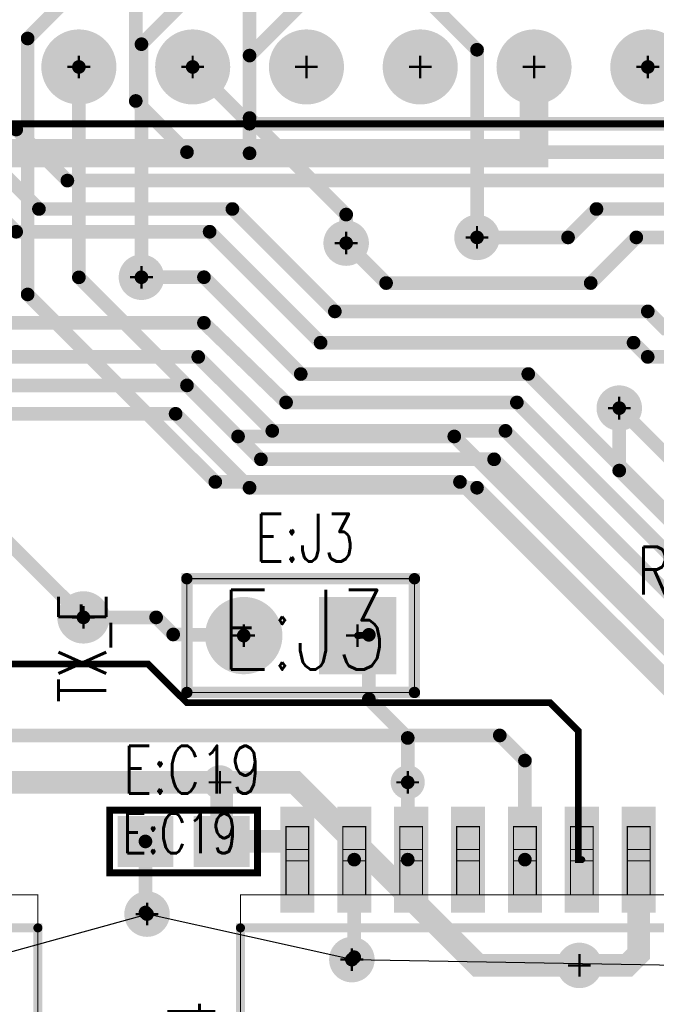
# Model space of a CAD drawing. Extents: x -7.2 to 18.3, y -5.6 to 10.9.
# Tile 38 of 112: x 3.073 to 3.633, y 1.076 to 1.941. Entities that reach past the tile are written whole.
import ezdxf
from ezdxf.enums import TextEntityAlignment as Align

# ---------------------------------------------------------------- set-up
doc = ezdxf.new("R2010")
doc.units = 0
for name, pattern in [('SIG_122', [2, 1, 1]), ('SIG_159', [2, 1, 1]), ('SIG_16', [2, 1, 1]), ('SIG_17', [2, 1, 1]), ('SIG_170', [2, 1, 1]), ('SIG_171', [2, 1, 1]), ('SIG_186', [2, 1, 1]), ('SIG_187', [2, 1, 1]), ('SIG_190', [2, 1, 1]), ('SIG_192', [2, 1, 1]), ('SIG_194', [2, 1, 1]), ('SIG_195', [2, 1, 1]), ('SIG_205', [2, 1, 1]), ('SIG_207', [2, 1, 1]), ('SIG_208', [2, 1, 1]), ('SIG_224', [2, 1, 1]), ('SIG_232', [2, 1, 1]), ('SIG_237', [2, 1, 1]), ('SIG_238', [2, 1, 1]), ('SIG_268', [2, 1, 1]), ('SIG_270', [2, 1, 1]), ('SIG_38', [2, 1, 1]), ('SIG_55', [2, 1, 1])]:
    doc.linetypes.add(name, pattern=pattern)
for name, color, linetype in [('ATTRIBUTE_123', 255, 'CONTINUOUS'), ('DRIL_NPLTE_THRU_01', 16, 'CONTINUOUS'), ('DRIL_NPLTE_THRU_03', 146, 'CONTINUOUS'), ('DRIL_NPLTE_THRU_04', 176, 'CONTINUOUS'), ('DRIL_PLTE_THRU_01', 16, 'CONTINUOUS'), ('DRIL_PLTE_THRU_03', 146, 'CONTINUOUS'), ('DRIL_PLTE_THRU_04', 176, 'CONTINUOUS'), ('DRIL_SYMBOL', 254, 'CONTINUOUS'), ('LINK_00', 2, 'CONTINUOUS'), ('PADS_BOT', 5, 'CONTINUOUS'), ('PADS_INNER', 1, 'CONTINUOUS'), ('PADS_TOP', 1, 'CONTINUOUS'), ('PADS_XR_131', 3, 'CONTINUOUS'), ('PADS_XR_132', 6, 'CONTINUOUS'), ('PADS_XR_133', 254, 'CONTINUOUS'), ('PART_NAME_123', 255, 'CONTINUOUS'), ('PART_NAME_129', 2, 'CONTINUOUS'), ('PART_TOP_2DLINE_123', 255, 'CONTINUOUS'), ('PART_TOP_2DLINE_129', 2, 'CONTINUOUS'), ('TRACE_01', 1, 'CONTINUOUS'), ('TRACE_03', 130, 'CONTINUOUS'), ('TRACE_04', 5, 'CONTINUOUS'), ('VIAPTS', 56, 'CONTINUOUS')]:
    doc.layers.add(name, color=color, linetype=linetype)
doc.styles.add('W0$001', font='simplex', dxfattribs={"width": 0.75})
doc.styles.add('W0$006', font='simplex', dxfattribs={"width": 0.75})

# ---------------------------------------------------------------- blocks, each defined once
blk = doc.blocks.new('PART_BODY_TOP_362')
at = {"layer": 'PART_TOP_2DLINE_123', "const_width": 0.006}
blk.add_lwpolyline([(-0.5, 0.2), (3.295, 0.2), (3.295, -0.125), (-0.5, -0.125)], close=True, dxfattribs=at)
at = {"layer": 'PART_TOP_2DLINE_129', "const_width": 0.001}
blk.add_lwpolyline([(-1.095, 0.2), (3.935, 0.2), (3.935, -0.125), (-1.095, -0.125)], close=True, dxfattribs=at)
blk = doc.blocks.new('DRIL_SYMBOL_0$03')
at = {"layer": 'DRIL_SYMBOL', "const_width": 0.002}
for points in [[(0, -0.01), (0, 0.01)], [(-0.01, 0), (0.01, 0)]]:
    blk.add_lwpolyline(points, dxfattribs=at)
blk = doc.blocks.new('DRIL_HOLE_0$03')
at = {"const_width": 0.015}
blk.add_lwpolyline([(-0.0075, 0, 1), (0.0075, 0, 1)], format="xyb", close=True, dxfattribs=at)
blk.add_blockref('DRIL_SYMBOL_0$03', (0, 0))
blk = doc.blocks.new('PAD_66')
at = {"const_width": 0.025}
blk.add_lwpolyline([(0, -0.0125, 1), (0, 0.0125, 1)], format="xyb", close=True, dxfattribs=at)
blk = doc.blocks.new('PAD_69')
at = {"const_width": 0.033}
blk.add_lwpolyline([(0, -0.0165, 1), (0, 0.0165, 1)], format="xyb", close=True, dxfattribs=at)
blk = doc.blocks.new('STK_TOP_42')
at = {"layer": 'DRIL_PLTE_THRU_01'}
blk.add_blockref('DRIL_HOLE_0$03', (0, 0), dxfattribs=at)
at = {"layer": 'DRIL_PLTE_THRU_03'}
blk.add_blockref('DRIL_HOLE_0$03', (0, 0), dxfattribs=at)
at = {"layer": 'DRIL_PLTE_THRU_04'}
blk.add_blockref('DRIL_HOLE_0$03', (0, 0), dxfattribs=at)
at = {"layer": 'PADS_BOT'}
blk.add_blockref('PAD_66', (0, 0), dxfattribs=at)
at = {"layer": 'PADS_INNER'}
blk.add_blockref('PAD_66', (0, 0), dxfattribs=at)
at = {"layer": 'PADS_TOP'}
blk.add_blockref('PAD_66', (0, 0), dxfattribs=at)
at = {"layer": 'PADS_XR_131'}
blk.add_blockref('PAD_69', (0, 0), dxfattribs=at)
at = {"layer": 'PADS_XR_132'}
blk.add_blockref('PAD_69', (0, 0), dxfattribs=at)
blk = doc.blocks.new('SYM_TOP_35')
for name, p in [('PART_BODY_TOP_362', (0, 0)), ('STK_TOP_42', (1.6, 0.15)), ('STK_TOP_42', (1.7, 0.15)), ('STK_TOP_42', (1.8, 0.15)), ('STK_TOP_42', (1.9, 0.15)), ('STK_TOP_42', (2, 0.15)), ('STK_TOP_42', (2.1, 0.15))]:
    blk.add_blockref(name, p)
blk = doc.blocks.new('PART_TOP_63')
blk.add_blockref('SYM_TOP_35', (0, 0))
blk = doc.blocks.new('SMOOTH_0$006')
at = {"const_width": 0.003}
blk.add_lwpolyline([(-0.0015, 0, 1), (0.0015, 0, 1)], format="xyb", close=True, dxfattribs=at)
blk = doc.blocks.new('SMOOTH_0$001')
at = {"const_width": 0.0005}
blk.add_lwpolyline([(-0.00025, 0, 1), (0.00025, 0, 1)], format="xyb", close=True, dxfattribs=at)
blk = doc.blocks.new('PART_BODY_TOP_363')
at = {"layer": 'PART_TOP_2DLINE_123', "const_width": 0.006}
blk.add_lwpolyline([(-0.065, -0.02756), (0.065, -0.02756), (0.065, 0.02756), (-0.065, 0.02756)], close=True, dxfattribs=at)
at = {"layer": 'PART_TOP_2DLINE_129', "const_width": 0.001}
blk.add_lwpolyline([(-0.065, -0.03), (0.065, -0.03), (0.065, 0.02756), (-0.065, 0.02756)], close=True, dxfattribs=at)
at = {"layer": 'PART_TOP_2DLINE_123'}
for p in [(-0.065, 0.02756), (0.065, 0.02756), (-0.065, -0.02756), (0.065, -0.02756)]:
    blk.add_blockref('SMOOTH_0$006', p, dxfattribs=at)
at = {"layer": 'PART_TOP_2DLINE_129'}
for p in [(-0.065, 0.02756), (0.065, 0.02756), (-0.065, -0.03), (0.065, -0.03)]:
    blk.add_blockref('SMOOTH_0$001', p, dxfattribs=at)
blk = doc.blocks.new('DRIL_HOLE_0')
blk.add_lwpolyline([(0, 0, 1), (0, 0, 1)], format="xyb", close=True)
blk = doc.blocks.new('PAD_1')
blk.add_lwpolyline([(0, 0, 1), (0, 0, 1)], format="xyb", close=True)
blk = doc.blocks.new('PAD_46')
at = {"const_width": 0.045}
blk.add_lwpolyline([(-0.0245, 0), (0.0245, 0)], dxfattribs=at)
blk = doc.blocks.new('PAD_47')
at = {"const_width": 0.039}
blk.add_lwpolyline([(-0.0215, 0), (0.0215, 0)], dxfattribs=at)
blk = doc.blocks.new('STK_TOP_14')
at = {"layer": 'DRIL_PLTE_THRU_01'}
blk.add_blockref('DRIL_HOLE_0', (0, 0), dxfattribs=at)
at = {"layer": 'DRIL_PLTE_THRU_03'}
blk.add_blockref('DRIL_HOLE_0', (0, 0), dxfattribs=at)
at = {"layer": 'DRIL_PLTE_THRU_04'}
blk.add_blockref('DRIL_HOLE_0', (0, 0), dxfattribs=at)
at = {"layer": 'PADS_BOT'}
blk.add_blockref('PAD_1', (0, 0), dxfattribs=at)
at = {"layer": 'PADS_INNER'}
blk.add_blockref('PAD_1', (0, 0), dxfattribs=at)
at = {"layer": 'PADS_TOP'}
blk.add_blockref('PAD_47', (0, 0), dxfattribs=at)
at = {"layer": 'PADS_XR_131'}
blk.add_blockref('PAD_46', (0, 0), dxfattribs=at)
at = {"layer": 'PADS_XR_133'}
blk.add_blockref('PAD_47', (0, 0), dxfattribs=at)
blk = doc.blocks.new('SYM_TOP_36')
for name, p in [('PART_BODY_TOP_363', (0, 0)), ('STK_TOP_14', (-0.0335, 0)), ('STK_TOP_14', (0.0335, 0))]:
    blk.add_blockref(name, p)
blk = doc.blocks.new('PART_TOP_76')
blk.add_blockref('SYM_TOP_36', (0, 0))
at = {"layer": 'PART_NAME_123', "style": 'W0$006', "width": 0.75}
blk.add_text('R29', height=0.042, dxfattribs=at).set_placement((-0.1741, -0.019))
at = {"layer": 'PART_NAME_129', "style": 'W0$001', "width": 0.75}
blk.add_text('R29', height=0.035, dxfattribs=at).set_placement((-0.04, -0.02))
blk = doc.blocks.new('DRIL_SYMBOL_0$02')
at = {"layer": 'DRIL_SYMBOL', "const_width": 0.002}
for points in [[(0, -0.01), (0, 0.01)], [(-0.01, 0), (0.01, 0)]]:
    blk.add_lwpolyline(points, dxfattribs=at)
blk = doc.blocks.new('DRIL_HOLE_0$02')
at = {"const_width": 0.01}
blk.add_lwpolyline([(-0.005, 0, 1), (0.005, 0, 1)], format="xyb", close=True, dxfattribs=at)
blk.add_blockref('DRIL_SYMBOL_0$02', (0, 0))
blk = doc.blocks.new('PAD_138')
at = {"const_width": 0.02}
blk.add_lwpolyline([(0, -0.01, 1), (0, 0.01, 1)], format="xyb", close=True, dxfattribs=at)
blk = doc.blocks.new('PAD_139')
at = {"const_width": 0.023}
blk.add_lwpolyline([(0, -0.0115, 1), (0, 0.0115, 1)], format="xyb", close=True, dxfattribs=at)
blk = doc.blocks.new('STK_TOP_80')
at = {"layer": 'DRIL_PLTE_THRU_01'}
blk.add_blockref('DRIL_HOLE_0$02', (0, 0), dxfattribs=at)
at = {"layer": 'DRIL_PLTE_THRU_03'}
blk.add_blockref('DRIL_HOLE_0$02', (0, 0), dxfattribs=at)
at = {"layer": 'DRIL_PLTE_THRU_04'}
blk.add_blockref('DRIL_HOLE_0$02', (0, 0), dxfattribs=at)
at = {"layer": 'PADS_BOT'}
blk.add_blockref('PAD_138', (0, 0), dxfattribs=at)
at = {"layer": 'PADS_INNER'}
blk.add_blockref('PAD_138', (0, 0), dxfattribs=at)
at = {"layer": 'PADS_TOP'}
blk.add_blockref('PAD_138', (0, 0), dxfattribs=at)
at = {"layer": 'PADS_XR_131'}
blk.add_blockref('PAD_139', (0, 0), dxfattribs=at)
at = {"layer": 'PADS_XR_132'}
blk.add_blockref('PAD_139', (0, 0), dxfattribs=at)
blk = doc.blocks.new('SYM_TOP_66')
blk.add_blockref('STK_TOP_80', (0, 0))
blk = doc.blocks.new('PART_TOP_468')
blk.add_blockref('SYM_TOP_66', (0, 0))
at = {"layer": 'PART_NAME_123', "style": 'W0$006', "width": 0.75}
blk.add_text('TX_E', height=0.042, dxfattribs=at).set_placement((-0.075, -0.02))
blk = doc.blocks.new('SMOOTH_0$01')
at = {"const_width": 0.005}
blk.add_lwpolyline([(-0.0025, 0, 1), (0.0025, 0, 1)], format="xyb", close=True, dxfattribs=at)
blk = doc.blocks.new('PART_BODY_TOP_340')
at = {"layer": 'PART_TOP_2DLINE_123', "const_width": 0.01}
blk.add_lwpolyline([(-0.05, -0.05), (-0.05, 0.05), (0.15, 0.05), (0.15, -0.05), (-0.05, -0.05)], dxfattribs=at)
at = {"layer": 'PART_TOP_2DLINE_129', "const_width": 0.001}
blk.add_lwpolyline([(-0.05, -0.05), (-0.05, 0.05), (0.15, 0.05), (0.15, -0.05), (-0.05, -0.05)], dxfattribs=at)
at = {"layer": 'PART_TOP_2DLINE_123'}
for p in [(-0.05, 0.05), (0.15, 0.05), (-0.05, -0.05), (-0.05, -0.05), (0.15, -0.05)]:
    blk.add_blockref('SMOOTH_0$01', p, dxfattribs=at)
at = {"layer": 'PART_TOP_2DLINE_129'}
for p in [(-0.05, 0.05), (0.15, 0.05), (-0.05, -0.05), (-0.05, -0.05), (0.15, -0.05)]:
    blk.add_blockref('SMOOTH_0$001', p, dxfattribs=at)
blk = doc.blocks.new('DRIL_SYMBOL_0$042')
at = {"layer": 'DRIL_SYMBOL', "const_width": 0.002}
for points in [[(0, -0.01), (0, 0.01)], [(-0.01, 0), (0.01, 0)]]:
    blk.add_lwpolyline(points, dxfattribs=at)
blk = doc.blocks.new('DRIL_HOLE_0$042')
at = {"const_width": 0.021}
blk.add_lwpolyline([(-0.0105, 0, 1), (0.0105, 0, 1)], format="xyb", close=True, dxfattribs=at)
blk.add_blockref('DRIL_SYMBOL_0$042', (0, 0))
blk = doc.blocks.new('PAD_39')
at = {"const_width": 0.031}
blk.add_lwpolyline([(0, -0.0155, 1), (0, 0.0155, 1)], format="xyb", close=True, dxfattribs=at)
blk = doc.blocks.new('PAD_40')
at = {"const_width": 0.062}
blk.add_lwpolyline([(-0.031, 0), (0.031, 0)], dxfattribs=at)
blk = doc.blocks.new('PAD_41')
at = {"const_width": 0.068}
blk.add_lwpolyline([(-0.034, 0), (0.034, 0)], dxfattribs=at)
blk = doc.blocks.new('STK_TOP_15')
at = {"layer": 'DRIL_PLTE_THRU_01'}
blk.add_blockref('DRIL_HOLE_0$042', (0, 0), dxfattribs=at)
at = {"layer": 'DRIL_PLTE_THRU_03'}
blk.add_blockref('DRIL_HOLE_0$042', (0, 0), dxfattribs=at)
at = {"layer": 'DRIL_PLTE_THRU_04'}
blk.add_blockref('DRIL_HOLE_0$042', (0, 0), dxfattribs=at)
at = {"layer": 'PADS_BOT'}
blk.add_blockref('PAD_40', (0, 0), dxfattribs=at)
at = {"layer": 'PADS_INNER'}
blk.add_blockref('PAD_39', (0, 0), dxfattribs=at)
at = {"layer": 'PADS_TOP'}
blk.add_blockref('PAD_40', (0, 0), dxfattribs=at)
at = {"layer": 'PADS_XR_131'}
blk.add_blockref('PAD_41', (0, 0), dxfattribs=at)
at = {"layer": 'PADS_XR_132'}
blk.add_blockref('PAD_41', (0, 0), dxfattribs=at)
blk = doc.blocks.new('PAD_43')
at = {"const_width": 0.034}
blk.add_lwpolyline([(0, -0.017, 1), (0, 0.017, 1)], format="xyb", close=True, dxfattribs=at)
blk = doc.blocks.new('STK_TOP_16')
at = {"layer": 'DRIL_PLTE_THRU_01'}
blk.add_blockref('DRIL_HOLE_0$042', (0, 0), dxfattribs=at)
at = {"layer": 'DRIL_PLTE_THRU_03'}
blk.add_blockref('DRIL_HOLE_0$042', (0, 0), dxfattribs=at)
at = {"layer": 'DRIL_PLTE_THRU_04'}
blk.add_blockref('DRIL_HOLE_0$042', (0, 0), dxfattribs=at)
at = {"layer": 'PADS_BOT'}
blk.add_blockref('PAD_39', (0, 0), dxfattribs=at)
at = {"layer": 'PADS_INNER'}
blk.add_blockref('PAD_39', (0, 0), dxfattribs=at)
at = {"layer": 'PADS_TOP'}
blk.add_blockref('PAD_39', (0, 0), dxfattribs=at)
at = {"layer": 'PADS_XR_131'}
blk.add_blockref('PAD_43', (0, 0), dxfattribs=at)
at = {"layer": 'PADS_XR_132'}
blk.add_blockref('PAD_43', (0, 0), dxfattribs=at)
blk = doc.blocks.new('SYM_TOP_13')
for name, p in [('PART_BODY_TOP_340', (0, 0)), ('STK_TOP_15', (0, 0)), ('STK_TOP_16', (0.1, 0))]:
    blk.add_blockref(name, p)
blk = doc.blocks.new('PART_TOP_469')
blk.add_blockref('SYM_TOP_13', (0, 0))
at = {"layer": 'PART_NAME_123', "style": 'W0$006', "width": 0.75}
blk.add_text('E:J3', height=0.042, rotation=180, dxfattribs=at).set_placement((0.0901, -0.0651))
at = {"layer": 'PART_NAME_129', "style": 'W0$001', "width": 0.75}
blk.add_text('E:J3', height=0.07, rotation=180, dxfattribs=at).set_placement((0.1201, 0.0299))
blk = doc.blocks.new('SMOOTH_0$008')
at = {"const_width": 0.004}
blk.add_lwpolyline([(-0.002, 0, 1), (0.002, 0, 1)], format="xyb", close=True, dxfattribs=at)
blk = doc.blocks.new('PART_BODY_TOP_402')
at = {"layer": 'PART_TOP_2DLINE_123', "const_width": 0.008}
blk.add_lwpolyline([(-0.225, -0.121), (-0.225, 0.121), (0.225, 0.121), (0.225, -0.121)], close=True, dxfattribs=at)
at = {"layer": 'PART_TOP_2DLINE_129', "const_width": 0.001}
for points in [[(-0.165, 0.15), (-0.165, 0.21), (-0.185, 0.21), (-0.185, 0.15)], [(-0.115, 0.15), (-0.115, 0.21), (-0.135, 0.21), (-0.135, 0.15)], [(-0.065, 0.15), (-0.065, 0.21), (-0.085, 0.21), (-0.085, 0.15)], [(-0.015, 0.15), (-0.015, 0.21), (-0.035, 0.21), (-0.035, 0.15)], [(0.035, 0.15), (0.035, 0.21), (0.015, 0.21), (0.015, 0.15)], [(0.085, 0.15), (0.085, 0.21), (0.065, 0.21), (0.065, 0.15)], [(0.135, 0.15), (0.135, 0.21), (0.115, 0.21), (0.115, 0.15)], [(0.185, 0.15), (0.185, 0.21), (0.165, 0.21), (0.165, 0.15)], [(-0.165, 0.18), (-0.185, 0.18), (-0.185, 0.19), (-0.165, 0.19)], [(-0.115, 0.18), (-0.135, 0.18), (-0.135, 0.19), (-0.115, 0.19)], [(-0.065, 0.18), (-0.085, 0.18), (-0.085, 0.19), (-0.065, 0.19)], [(-0.015, 0.18), (-0.035, 0.18), (-0.035, 0.19), (-0.015, 0.19)], [(0.035, 0.18), (0.015, 0.18), (0.015, 0.19), (0.035, 0.19)], [(0.085, 0.18), (0.065, 0.18), (0.065, 0.19), (0.085, 0.19)], [(0.135, 0.18), (0.115, 0.18), (0.115, 0.19), (0.135, 0.19)], [(0.185, 0.18), (0.165, 0.18), (0.165, 0.19), (0.185, 0.19)], [(-0.225, -0.15), (-0.225, 0.15), (0.225, 0.15), (0.225, -0.15)], [(-0.185, -0.15), (-0.185, -0.21), (-0.165, -0.21), (-0.165, -0.15)], [(-0.135, -0.15), (-0.135, -0.21), (-0.115, -0.21), (-0.115, -0.15)], [(-0.085, -0.15), (-0.085, -0.21), (-0.065, -0.21), (-0.065, -0.15)], [(-0.035, -0.15), (-0.035, -0.21), (-0.015, -0.21), (-0.015, -0.15)], [(0.015, -0.15), (0.015, -0.21), (0.035, -0.21), (0.035, -0.15)], [(0.065, -0.15), (0.065, -0.21), (0.085, -0.21), (0.085, -0.15)], [(0.115, -0.15), (0.115, -0.21), (0.135, -0.21), (0.135, -0.15)], [(0.165, -0.15), (0.165, -0.21), (0.185, -0.21), (0.185, -0.15)], [(-0.185, -0.18), (-0.165, -0.18), (-0.165, -0.19), (-0.185, -0.19)], [(-0.135, -0.18), (-0.115, -0.18), (-0.115, -0.19), (-0.135, -0.19)], [(-0.085, -0.18), (-0.065, -0.18), (-0.065, -0.19), (-0.085, -0.19)], [(-0.035, -0.18), (-0.015, -0.18), (-0.015, -0.19), (-0.035, -0.19)], [(0.015, -0.18), (0.035, -0.18), (0.035, -0.19), (0.015, -0.19)], [(0.065, -0.18), (0.085, -0.18), (0.085, -0.19), (0.065, -0.19)], [(0.115, -0.18), (0.135, -0.18), (0.135, -0.19), (0.115, -0.19)], [(0.165, -0.18), (0.185, -0.18), (0.185, -0.19), (0.165, -0.19)]]:
    blk.add_lwpolyline(points, close=True, dxfattribs=at)
blk.add_lwpolyline([(-0.21618, -0.13, 1), (-0.19382, -0.13, 1)], format="xyb", close=True, dxfattribs=at)
at = {"layer": 'PART_TOP_2DLINE_123'}
for p in [(-0.225, 0.121), (0.225, 0.121), (-0.225, -0.121), (0.225, -0.121)]:
    blk.add_blockref('SMOOTH_0$008', p, dxfattribs=at)
at = {"layer": 'PART_TOP_2DLINE_129'}
for p in [(-0.185, 0.21), (-0.165, 0.21), (-0.135, 0.21), (-0.115, 0.21), (-0.085, 0.21), (-0.065, 0.21), (-0.035, 0.21), (-0.015, 0.21), (0.015, 0.21), (0.035, 0.21), (0.065, 0.21), (0.085, 0.21), (0.115, 0.21), (0.135, 0.21), (0.165, 0.21), (0.185, 0.21), (-0.185, 0.19), (-0.165, 0.19), (-0.135, 0.19), (-0.115, 0.19), (-0.085, 0.19), (-0.065, 0.19), (-0.035, 0.19), (-0.015, 0.19), (0.015, 0.19), (0.035, 0.19), (0.065, 0.19), (0.085, 0.19), (0.115, 0.19), (0.135, 0.19), (0.165, 0.19), (0.185, 0.19), (-0.185, 0.18), (-0.165, 0.18), (-0.135, 0.18), (-0.115, 0.18), (-0.085, 0.18), (-0.065, 0.18), (-0.035, 0.18), (-0.015, 0.18), (0.015, 0.18), (0.035, 0.18), (0.065, 0.18), (0.085, 0.18), (0.115, 0.18), (0.135, 0.18), (0.165, 0.18), (0.185, 0.18), (-0.225, 0.15), (-0.185, 0.15), (-0.165, 0.15), (-0.135, 0.15), (-0.115, 0.15), (-0.085, 0.15), (-0.065, 0.15), (-0.035, 0.15), (-0.015, 0.15), (0.015, 0.15), (0.035, 0.15), (0.065, 0.15), (0.085, 0.15), (0.115, 0.15), (0.135, 0.15), (0.165, 0.15), (0.185, 0.15), (0.225, 0.15), (-0.225, -0.15), (-0.185, -0.15), (-0.165, -0.15), (-0.135, -0.15), (-0.115, -0.15), (-0.085, -0.15), (-0.065, -0.15), (-0.035, -0.15), (-0.015, -0.15), (0.015, -0.15), (0.035, -0.15), (0.065, -0.15), (0.085, -0.15), (0.115, -0.15), (0.135, -0.15), (0.165, -0.15), (0.185, -0.15), (0.225, -0.15), (-0.185, -0.18), (-0.165, -0.18), (-0.135, -0.18), (-0.115, -0.18), (-0.085, -0.18), (-0.065, -0.18), (-0.035, -0.18), (-0.015, -0.18), (0.015, -0.18), (0.035, -0.18), (0.065, -0.18), (0.085, -0.18), (0.115, -0.18), (0.135, -0.18), (0.165, -0.18), (0.185, -0.18), (-0.185, -0.19), (-0.165, -0.19), (-0.135, -0.19), (-0.115, -0.19), (-0.085, -0.19), (-0.065, -0.19), (-0.035, -0.19), (-0.015, -0.19), (0.015, -0.19), (0.035, -0.19), (0.065, -0.19), (0.085, -0.19), (0.115, -0.19), (0.135, -0.19), (0.165, -0.19), (0.185, -0.19), (-0.185, -0.21), (-0.165, -0.21), (-0.135, -0.21), (-0.115, -0.21), (-0.085, -0.21), (-0.065, -0.21), (-0.035, -0.21), (-0.015, -0.21), (0.015, -0.21), (0.035, -0.21), (0.065, -0.21), (0.085, -0.21), (0.115, -0.21), (0.135, -0.21), (0.165, -0.21), (0.185, -0.21)]:
    blk.add_blockref('SMOOTH_0$001', p, dxfattribs=at)
blk = doc.blocks.new('PAD_148')
at = {"const_width": 0.03}
blk.add_lwpolyline([(-0.0465, 0), (0.0465, 0)], dxfattribs=at)
blk = doc.blocks.new('PAD_149')
at = {"const_width": 0.024}
blk.add_lwpolyline([(-0.0435, 0), (0.0435, 0)], dxfattribs=at)
blk = doc.blocks.new('STK_TOP_88')
at = {"layer": 'DRIL_NPLTE_THRU_01'}
blk.add_blockref('DRIL_HOLE_0', (0, 0), dxfattribs=at)
at = {"layer": 'DRIL_NPLTE_THRU_03'}
blk.add_blockref('DRIL_HOLE_0', (0, 0), dxfattribs=at)
at = {"layer": 'DRIL_NPLTE_THRU_04'}
blk.add_blockref('DRIL_HOLE_0', (0, 0), dxfattribs=at)
at = {"layer": 'PADS_BOT'}
blk.add_blockref('PAD_1', (0, 0), dxfattribs=at)
at = {"layer": 'PADS_INNER'}
blk.add_blockref('PAD_1', (0, 0), dxfattribs=at)
at = {"layer": 'PADS_TOP', "rotation": 90}
blk.add_blockref('PAD_149', (0, 0), dxfattribs=at)
at = {"layer": 'PADS_XR_131', "rotation": 90}
blk.add_blockref('PAD_148', (0, 0), dxfattribs=at)
at = {"layer": 'PADS_XR_133', "rotation": 90}
blk.add_blockref('PAD_149', (0, 0), dxfattribs=at)
blk = doc.blocks.new('SYM_TOP_75')
for name, p in [('STK_TOP_88', (-0.175, 0.181)), ('STK_TOP_88', (-0.125, 0.181)), ('STK_TOP_88', (-0.075, 0.181)), ('STK_TOP_88', (-0.025, 0.181)), ('STK_TOP_88', (0.025, 0.181)), ('STK_TOP_88', (0.075, 0.181)), ('STK_TOP_88', (0.125, 0.181)), ('STK_TOP_88', (0.175, 0.181)), ('PART_BODY_TOP_402', (0, 0)), ('STK_TOP_88', (-0.175, -0.181)), ('STK_TOP_88', (-0.125, -0.181)), ('STK_TOP_88', (-0.075, -0.181)), ('STK_TOP_88', (-0.025, -0.181)), ('STK_TOP_88', (0.025, -0.181)), ('STK_TOP_88', (0.075, -0.181)), ('STK_TOP_88', (0.125, -0.181)), ('STK_TOP_88', (0.175, -0.181))]:
    blk.add_blockref(name, p)
blk = doc.blocks.new('PART_TOP_479')
blk.add_blockref('SYM_TOP_75', (0, 0))
at = {"layer": 'ATTRIBUTE_123', "style": 'W0$006', "width": 0.75}
blk.add_text('o', height=0.042, dxfattribs=at).set_placement((-0.17, -0.24), align=Align.MIDDLE_CENTER)
at = {"layer": 'PART_NAME_123', "style": 'W0$006', "width": 0.75}
blk.add_text('E:U6', height=0.042, rotation=90, dxfattribs=at).set_placement((-0.2601, 0.0041), align=Align.MIDDLE_CENTER)
at = {"layer": 'PART_NAME_129', "style": 'W0$001', "width": 0.75}
blk.add_text('E:U6', height=0.0875, dxfattribs=at).set_placement((0, 0), align=Align.MIDDLE_CENTER)
blk = doc.blocks.new('PART_TOP_480')
blk.add_blockref('SYM_TOP_75', (0, 0))
at = {"layer": 'ATTRIBUTE_123', "style": 'W0$006', "width": 0.75}
blk.add_text('o', height=0.042, dxfattribs=at).set_placement((-0.17, -0.24), align=Align.MIDDLE_CENTER)
at = {"layer": 'PART_NAME_123', "style": 'W0$006', "width": 0.75}
blk.add_text('E:U4', height=0.042, rotation=90, dxfattribs=at).set_placement((-0.2681, 0.0091), align=Align.MIDDLE_CENTER)
at = {"layer": 'PART_NAME_129', "style": 'W0$001', "width": 0.75}
blk.add_text('E:U4', height=0.0875, dxfattribs=at).set_placement((0, 0), align=Align.MIDDLE_CENTER)
blk = doc.blocks.new('PART_BODY_TOP_404')
at = {"layer": 'PART_TOP_2DLINE_123', "const_width": 0.006}
blk.add_lwpolyline([(-0.065, -0.02756), (0.065, -0.02756), (0.065, 0.02756), (-0.065, 0.02756)], close=True, dxfattribs=at)
at = {"layer": 'PART_TOP_2DLINE_129', "const_width": 0.001}
blk.add_lwpolyline([(-0.065, -0.03), (0.065, -0.03), (0.065, 0.02756), (-0.065, 0.02756)], close=True, dxfattribs=at)
at = {"layer": 'PART_TOP_2DLINE_123'}
for p in [(-0.065, 0.02756), (0.065, 0.02756), (-0.065, -0.02756), (0.065, -0.02756)]:
    blk.add_blockref('SMOOTH_0$006', p, dxfattribs=at)
at = {"layer": 'PART_TOP_2DLINE_129'}
for p in [(-0.065, 0.02756), (0.065, 0.02756), (-0.065, -0.03), (0.065, -0.03)]:
    blk.add_blockref('SMOOTH_0$001', p, dxfattribs=at)
blk = doc.blocks.new('SYM_TOP_77')
for name, p in [('PART_BODY_TOP_404', (0, 0)), ('STK_TOP_14', (-0.0335, 0)), ('STK_TOP_14', (0.0335, 0))]:
    blk.add_blockref(name, p)
blk = doc.blocks.new('PART_TOP_489')
blk.add_blockref('SYM_TOP_77', (0, 0))
at = {"layer": 'PART_NAME_123', "style": 'W0$006', "width": 0.75}
blk.add_text('E:C19', height=0.042, rotation=180, dxfattribs=at).set_placement((0.0531, -0.0421))
at = {"layer": 'PART_NAME_129', "style": 'W0$001', "width": 0.75}
blk.add_text('E:C19', height=0.035, rotation=180, dxfattribs=at).set_placement((0.0031, -0.0071), align=Align.MIDDLE_CENTER)
blk = doc.blocks.new('SMOOTH_0$012')
at = {"const_width": 0.006}
blk.add_lwpolyline([(-0.003, 0, 1), (0.003, 0, 1)], format="xyb", close=True, dxfattribs=at)
blk = doc.blocks.new('SMOOTH_0$025')
at = {"const_width": 0.0125}
blk.add_lwpolyline([(-0.00625, 0, 1), (0.00625, 0, 1)], format="xyb", close=True, dxfattribs=at)
blk = doc.blocks.new('SMOOTH_0$02')
at = {"const_width": 0.01}
blk.add_lwpolyline([(-0.005, 0, 1), (0.005, 0, 1)], format="xyb", close=True, dxfattribs=at)
blk = doc.blocks.new('DRIL_SYMBOL_0$018')
at = {"layer": 'DRIL_SYMBOL', "const_width": 0.002}
for points in [[(0, -0.01), (0, 0.01)], [(-0.01, 0), (0.01, 0)]]:
    blk.add_lwpolyline(points, dxfattribs=at)
blk = doc.blocks.new('DRIL_HOLE_0$018')
at = {"const_width": 0.009}
blk.add_lwpolyline([(-0.0045, 0, 1), (0.0045, 0, 1)], format="xyb", close=True, dxfattribs=at)
blk.add_blockref('DRIL_SYMBOL_0$018', (0, 0))
blk = doc.blocks.new('STK_TOP_4')
at = {"layer": 'DRIL_PLTE_THRU_01'}
blk.add_blockref('DRIL_HOLE_0$018', (0, 0), dxfattribs=at)
at = {"layer": 'DRIL_PLTE_THRU_03'}
blk.add_blockref('DRIL_HOLE_0$018', (0, 0), dxfattribs=at)
at = {"layer": 'DRIL_PLTE_THRU_04'}
blk.add_blockref('DRIL_HOLE_0$018', (0, 0), dxfattribs=at)
at = {"layer": 'PADS_BOT'}
blk.add_blockref('PAD_138', (0, 0), dxfattribs=at)
at = {"layer": 'PADS_INNER'}
blk.add_blockref('PAD_138', (0, 0), dxfattribs=at)
at = {"layer": 'PADS_TOP'}
blk.add_blockref('PAD_138', (0, 0), dxfattribs=at)
blk = doc.blocks.new('SYM_TOP_2')
blk.add_blockref('STK_TOP_4', (0, 0))
blk = doc.blocks.new('DRIL_SYMBOL_0$013')
at = {"layer": 'DRIL_SYMBOL', "const_width": 0.002}
for points in [[(0, -0.01), (0, 0.01)], [(-0.01, 0), (0.01, 0)]]:
    blk.add_lwpolyline(points, dxfattribs=at)
blk = doc.blocks.new('DRIL_HOLE_0$013')
at = {"const_width": 0.0065}
blk.add_lwpolyline([(-0.00325, 0, 1), (0.00325, 0, 1)], format="xyb", close=True, dxfattribs=at)
blk.add_blockref('DRIL_SYMBOL_0$013', (0, 0))
blk = doc.blocks.new('PAD_190')
at = {"const_width": 0.015}
blk.add_lwpolyline([(0, -0.0075, 1), (0, 0.0075, 1)], format="xyb", close=True, dxfattribs=at)
blk = doc.blocks.new('STK_TOP_5')
at = {"layer": 'DRIL_PLTE_THRU_01'}
blk.add_blockref('DRIL_HOLE_0$013', (0, 0), dxfattribs=at)
at = {"layer": 'DRIL_PLTE_THRU_03'}
blk.add_blockref('DRIL_HOLE_0$013', (0, 0), dxfattribs=at)
at = {"layer": 'DRIL_PLTE_THRU_04'}
blk.add_blockref('DRIL_HOLE_0$013', (0, 0), dxfattribs=at)
at = {"layer": 'PADS_BOT'}
blk.add_blockref('PAD_190', (0, 0), dxfattribs=at)
at = {"layer": 'PADS_INNER'}
blk.add_blockref('PAD_190', (0, 0), dxfattribs=at)
at = {"layer": 'PADS_TOP'}
blk.add_blockref('PAD_190', (0, 0), dxfattribs=at)
blk = doc.blocks.new('SYM_TOP_3')
blk.add_blockref('STK_TOP_5', (0, 0))

msp = doc.modelspace()

# ---------------------------------------------------------------- linework, layer by layer
at = {"layer": 'LINK_00', "linetype": 'SIG_16'}
for p, q in [((3.0401, 1.115), (3.1851, 1.155)), ((3.3651, 1.115), (3.1851, 1.155)), ((3.3651, 1.115), (3.6651, 1.11))]:
    msp.add_line(p, q, dxfattribs=at)
at = {"layer": 'TRACE_01', "linetype": 'SIG_224', "const_width": 0.012}
msp.add_lwpolyline([(3.6252, 1.8999), (3.6502, 1.9249), (3.6852, 1.9249), (3.7951, 2.0348), (3.7951, 2.1548), (3.9703, 2.33), (4.3301, 2.33), (4.3502, 2.3501), (4.3502, 2.4449), (4.4002, 2.4949), (4.4002, 2.4999)], dxfattribs=at)
at = {"layer": 'TRACE_01', "linetype": 'SIG_208', "const_width": 0.012}
msp.add_lwpolyline([(3.1802, 1.715), (3.1802, 1.9199), (3.2202, 1.9599), (3.2202, 1.9949), (3.1752, 2.0399), (3.1752, 2.1249)], dxfattribs=at)
at = {"layer": 'TRACE_01', "linetype": 'SIG_237', "const_width": 0.012}
for points in [[(3.1292, 1.4159), (3.0001, 1.545), (2.8501, 1.545), (2.8051, 1.59), (2.8051, 1.6651), (2.7752, 1.695), (2.7752, 1.91), (2.7252, 1.96), (2.7252, 2.0499)], [(3.2701, 1.3999), (3.2081, 1.4009), (3.1931, 1.4159), (3.1292, 1.4159)]]:
    msp.add_lwpolyline(points, dxfattribs=at)
at = {"layer": 'TRACE_01', "linetype": 'SIG_187', "const_width": 0.012}
msp.add_lwpolyline([(4.4652, 0.7534), (4.4652, 0.8549), (4.2351, 1.085), (3.8251, 1.085), (3.695, 1.2151), (3.695, 1.3001), (3.4601, 1.535), (3.2451, 1.535), (3.0802, 1.6999), (3.0802, 1.9249), (3.1252, 1.9699), (3.1252, 2.0499)], dxfattribs=at)
at = {"layer": 'TRACE_01', "linetype": 'SIG_190', "const_width": 0.012}
msp.add_lwpolyline([(3.3601, 1.745), (3.3601, 1.7701), (3.2752, 1.855), (3.2752, 1.9099), (3.3252, 1.9599), (3.3252, 2.0499)], dxfattribs=at)
at = {"layer": 'TRACE_01', "linetype": 'SIG_192', "const_width": 0.012}
msp.add_lwpolyline([(3.4751, 1.75), (3.4751, 1.915), (3.4152, 1.9749), (3.3752, 1.9749)], dxfattribs=at)
at = {"layer": 'TRACE_01', "linetype": 'SIG_186', "const_width": 0.012}
msp.add_lwpolyline([(4.6152, 0.7534), (4.6152, 0.8399), (4.3401, 1.115), (3.8351, 1.115), (3.716, 1.2341), (3.716, 1.3141), (3.4551, 1.575), (3.2651, 1.575), (3.1252, 1.7149), (3.1252, 1.8999)], dxfattribs=at)
at = {"layer": 'TRACE_01', "linetype": 'SIG_55', "const_width": 0.012}
msp.add_lwpolyline([(3.7566, 1.455), (3.6901, 1.455), (3.6001, 1.545), (3.6001, 1.5999)], dxfattribs=at)
at = {"layer": 'TRACE_01', "linetype": 'SIG_232', "const_width": 0.006}
msp.add_lwpolyline([(3.5672, 1.2029), (3.5642, 1.2029), (3.5642, 1.3159), (3.5392, 1.3409), (3.2201, 1.3409), (3.186, 1.375), (2.9501, 1.375), (2.9092, 1.4159), (2.7792, 1.4159)], dxfattribs=at)
at = {"layer": 'TRACE_01', "linetype": 'SIG_270', "const_width": 0.012}
for points in [[(3.0501, 1.31), (3.0522, 1.3121), (3.4951, 1.3121)], [(3.5172, 1.2029), (3.5172, 1.29), (3.4951, 1.3121)]]:
    msp.add_lwpolyline(points, dxfattribs=at)
at = {"layer": 'TRACE_01', "linetype": 'SIG_268', "const_width": 0.02}
for points in [[(3.2507, 1.2189), (3.2507, 1.2694), (3.2492, 1.2709)], [(3.3172, 1.2029), (3.3172, 1.2189), (3.2507, 1.2189)], [(3.5651, 1.1099), (3.6072, 1.1099), (3.6172, 1.1199), (3.6172, 1.2029)]]:
    msp.add_lwpolyline(points, dxfattribs=at)
at = {"layer": 'TRACE_01', "linetype": 'SIG_238'}
for points, const_width in [([(3.4142, 1.2029), (3.4142, 1.2709)], 0.012), ([(3.4172, 1.2029), (3.4142, 1.2029)], 0.006)]:
    msp.add_lwpolyline(points, dxfattribs=dict(at, const_width=const_width))
at = {"layer": 'TRACE_01', "linetype": 'SIG_16', "const_width": 0.012}
for points in [[(3.1851, 1.155), (3.1837, 1.1564), (3.1837, 1.2189)], [(3.3651, 1.115), (3.3672, 1.1171), (3.3672, 1.2029)]]:
    msp.add_lwpolyline(points, dxfattribs=at)
at = {"layer": 'TRACE_03', "linetype": 'SIG_17'}
for points, const_width in [([(3.2752, 1.824), (3.2752, 1.9749)], 0.012), ([(3.2752, 1.824), (3.5252, 1.824), (3.5252, 1.8999)], 0.025), ([(3.0252, 1.824), (3.2752, 1.824)], 0.025)]:
    msp.add_lwpolyline(points, dxfattribs=dict(at, const_width=const_width))
at = {"layer": 'TRACE_04', "linetype": 'SIG_159', "const_width": 0.012}
msp.add_lwpolyline([(1.8501, 2.007), (2.028, 2.007), (2.1901, 1.8449), (3.0702, 1.8449), (3.1151, 1.8), (3.8301, 1.8), (3.8501, 1.82)], dxfattribs=at)
at = {"layer": 'TRACE_04', "linetype": 'SIG_205', "const_width": 0.012}
msp.add_lwpolyline([(3.1752, 1.9749), (3.1752, 1.87), (3.2202, 1.825), (3.7801, 1.825), (3.8151, 1.86), (3.9401, 1.86), (3.9751, 1.825), (5.0401, 1.825), (5.0851, 1.78)], dxfattribs=at)
at = {"layer": 'TRACE_04', "linetype": 'SIG_38', "const_width": 0.012}
msp.add_lwpolyline([(1.674, 1.933), (2.0549, 1.933), (2.168, 1.8199), (3.0452, 1.8199), (3.0901, 1.775), (3.2601, 1.775), (3.35015, 1.68495), (3.62515, 1.68495), (3.6401, 1.67), (3.8151, 1.67), (3.845, 1.6999), (3.9051, 1.6999), (3.935, 1.67), (4.3301, 1.67), (4.4051, 1.745)], dxfattribs=at)
at = {"layer": 'TRACE_04', "linetype": 'SIG_207', "const_width": 0.012}
msp.add_lwpolyline([(3.2252, 1.8999), (3.2751, 1.85), (3.7601, 1.85), (3.8051, 1.895), (3.9401, 1.895), (3.9851, 1.85), (5.0851, 1.85), (5.1151, 1.82), (5.2551, 1.82)], dxfattribs=at)
at = {"layer": 'TRACE_04', "linetype": 'SIG_122', "const_width": 0.012}
msp.add_lwpolyline([(1.7501, 1.878), (2.045, 1.878), (2.1331, 1.7899), (3.0352, 1.7899), (3.0701, 1.755), (3.2401, 1.755), (3.33765, 1.65745), (3.61265, 1.65745), (3.6251, 1.645), (3.81, 1.645), (3.8751, 1.5799)], dxfattribs=at)
at = {"layer": 'TRACE_04', "linetype": 'SIG_192', "const_width": 0.012}
msp.add_lwpolyline([(3.4751, 1.75), (3.5551, 1.75), (3.5801, 1.775), (3.8701, 1.775), (3.8951, 1.8), (4.9951, 1.8), (5.0151, 1.78)], dxfattribs=at)
at = {"layer": 'TRACE_04', "linetype": 'SIG_190', "const_width": 0.012}
msp.add_lwpolyline([(3.3601, 1.745), (3.3952, 1.7099), (3.575, 1.7099), (3.6151, 1.75), (3.8901, 1.75), (3.9201, 1.78), (4.8751, 1.78), (4.9251, 1.73), (5.3901, 1.73)], dxfattribs=at)
at = {"layer": 'TRACE_04', "linetype": 'SIG_171', "const_width": 0.012}
msp.add_lwpolyline([(2.5752, 1.7499), (2.9051, 1.7499), (2.9801, 1.6749), (3.2351, 1.6749), (3.30731, 1.6049), (3.5101, 1.6049), (3.77499, 1.34001), (4.2551, 1.34), (4.3951, 1.2), (4.62, 1.2), (4.7501, 1.0699), (4.8701, 1.0699)], dxfattribs=at)
at = {"layer": 'TRACE_04', "linetype": 'SIG_208', "const_width": 0.012}
msp.add_lwpolyline([(3.1802, 1.715), (3.2351, 1.715), (3.3202, 1.6299), (3.5201, 1.6299), (3.785, 1.365), (4.8601, 1.365), (4.9501, 1.275), (5.1001, 1.275), (5.1501, 1.325), (5.1551, 1.325)], dxfattribs=at)
at = {"layer": 'TRACE_04', "linetype": 'SIG_170', "const_width": 0.012}
msp.add_lwpolyline([(2.6352, 1.7049), (2.9051, 1.7049), (2.9651, 1.6449), (3.2301, 1.6449), (3.29518, 1.5799), (3.5001, 1.5799), (3.765, 1.315), (4.1051, 1.315), (4.2551, 1.165), (4.59, 1.165), (4.7351, 1.0199), (4.8151, 1.0199)], dxfattribs=at)
at = {"layer": 'TRACE_04', "linetype": 'SIG_195', "const_width": 0.012}
msp.add_lwpolyline([(2.6901, 1.6549), (2.7651, 1.6549), (2.8251, 1.5949), (3.2102, 1.5949), (3.2752, 1.5299), (3.4751, 1.5299), (3.695, 1.31), (3.695, 1.225), (3.83, 1.09), (4.535, 1.09), (5.015, 0.61), (5.1502, 0.61), (5.2501, 0.7099)], dxfattribs=at)
at = {"layer": 'TRACE_04', "linetype": 'SIG_194', "const_width": 0.012}
msp.add_lwpolyline([(2.8502, 1.6399), (2.9102, 1.6399), (2.9302, 1.6199), (3.2202, 1.6199), (3.2852, 1.5549), (3.4901, 1.5549), (3.71635, 1.32865), (3.71635, 1.24365), (3.8475, 1.1125), (4.5525, 1.1125), (5.015, 0.65), (5.1401, 0.65), (5.1551, 0.665), (5.1551, 0.725)], dxfattribs=at)
at = {"layer": 'TRACE_04', "linetype": 'SIG_55', "const_width": 0.012}
msp.add_lwpolyline([(3.6001, 1.5999), (3.81, 1.39), (4.8651, 1.39), (4.9651, 1.49), (4.9651, 1.545), (5.0001, 1.58), (5.2951, 1.58), (5.3601, 1.515), (6.1751, 1.515), (6.2501, 1.59), (6.7901, 1.59)], dxfattribs=at)
at = {"layer": 'TRACE_04', "linetype": 'SIG_238'}
for points, const_width in [([(3.3701, 1.3999), (3.38005, 1.40058)], 0.006), ([(3.38005, 1.40058), (3.38005, 1.34405), (3.4142, 1.3099), (3.4142, 1.2709)], 0.012)]:
    msp.add_lwpolyline(points, dxfattribs=dict(at, const_width=const_width))
at = {"layer": 'TRACE_04', "linetype": 'SIG_268', "const_width": 0.02}
for points in [[(2.9892, 1.2709), (3.2492, 1.2709)], [(3.2492, 1.2709), (3.3151, 1.2709), (3.4761, 1.1099), (3.5651, 1.1099)]]:
    msp.add_lwpolyline(points, dxfattribs=at)

# ---------------------------------------------------------------- block references
for name, p, rotation in [('PART_TOP_63', (5.2252, 2.0499), 180), ('PART_TOP_469', (3.3701, 1.3999), 180), ('PART_TOP_468', (3.1292, 1.4159), 90), ('PART_TOP_489', (3.2172, 1.2189), 180)]:
    msp.add_blockref(name, p, dxfattribs=dict(rotation=rotation))
for name, p in [('PART_TOP_76', (3.7901, 1.455)), ('PART_TOP_479', (2.8642, 1.0219)), ('PART_TOP_480', (3.4922, 1.0219))]:
    msp.add_blockref(name, p)
at = {"layer": 'TRACE_01'}
for name, p in [('SMOOTH_0$012', (3.0802, 1.9249)), ('SMOOTH_0$012', (3.1802, 1.9199)), ('SMOOTH_0$012', (3.2752, 1.9099)), ('SMOOTH_0$012', (3.4751, 1.915)), ('SMOOTH_0$012', (3.1252, 1.8999)), ('SMOOTH_0$012', (3.6252, 1.8999)), ('SMOOTH_0$012', (3.2752, 1.855)), ('SMOOTH_0$012', (3.3601, 1.7701)), ('SMOOTH_0$012', (3.3601, 1.745)), ('SMOOTH_0$012', (3.4751, 1.75)), ('SMOOTH_0$012', (3.1252, 1.7149)), ('SMOOTH_0$012', (3.1802, 1.715)), ('SMOOTH_0$012', (3.0802, 1.6999)), ('SMOOTH_0$012', (3.6001, 1.5999)), ('SMOOTH_0$012', (3.2651, 1.575)), ('SMOOTH_0$012', (3.4551, 1.575)), ('SMOOTH_0$012', (3.6001, 1.545)), ('SMOOTH_0$012', (3.2451, 1.535)), ('SMOOTH_0$012', (3.4601, 1.535)), ('SMOOTH_0$012', (3.1292, 1.4159)), ('SMOOTH_0$012', (3.1292, 1.4159)), ('SMOOTH_0$012', (3.1931, 1.4159)), ('SMOOTH_0$012', (3.2081, 1.4009)), ('SMOOTH_0$012', (3.2701, 1.3999)), ('SMOOTH_0$006', (3.186, 1.375)), ('SMOOTH_0$006', (3.2201, 1.3409)), ('SMOOTH_0$006', (3.5392, 1.3409)), ('SMOOTH_0$012', (3.4951, 1.3121)), ('SMOOTH_0$012', (3.4951, 1.3121)), ('SMOOTH_0$006', (3.5642, 1.3159)), ('SMOOTH_0$012', (3.5172, 1.29)), ('SMOOTH_0$02', (3.2492, 1.2709)), ('SMOOTH_0$02', (3.2507, 1.2694)), ('SMOOTH_0$012', (3.4142, 1.2709)), ('SMOOTH_0$012', (3.1837, 1.2189)), ('SMOOTH_0$02', (3.2507, 1.2189)), ('SMOOTH_0$02', (3.2507, 1.2189)), ('SMOOTH_0$02', (3.3172, 1.2189)), ('SMOOTH_0$02', (3.3172, 1.2029)), ('SMOOTH_0$02', (3.6172, 1.2029)), ('SMOOTH_0$012', (3.3672, 1.2029)), ('SMOOTH_0$012', (3.4142, 1.2029)), ('SMOOTH_0$006', (3.4142, 1.2029)), ('SMOOTH_0$006', (3.4172, 1.2029)), ('SMOOTH_0$012', (3.5172, 1.2029)), ('SMOOTH_0$006', (3.5642, 1.2029)), ('SMOOTH_0$006', (3.5672, 1.2029)), ('SMOOTH_0$012', (3.1837, 1.1564)), ('SMOOTH_0$012', (3.1851, 1.155)), ('SMOOTH_0$02', (3.6172, 1.1199)), ('SMOOTH_0$012', (3.3651, 1.115)), ('SMOOTH_0$012', (3.3672, 1.1171)), ('SMOOTH_0$02', (3.5651, 1.1099)), ('SMOOTH_0$02', (3.6072, 1.1099))]:
    msp.add_blockref(name, p, dxfattribs=at)
at = {"layer": 'TRACE_03'}
for name, p in [('SMOOTH_0$025', (3.5252, 1.8999)), ('SMOOTH_0$025', (3.2752, 1.824)), ('SMOOTH_0$025', (3.2752, 1.824)), ('SMOOTH_0$025', (3.5252, 1.824)), ('SMOOTH_0$012', (3.2752, 1.824))]:
    msp.add_blockref(name, p, dxfattribs=at)
at = {"layer": 'TRACE_04'}
for name, p in [('SMOOTH_0$012', (3.2252, 1.8999)), ('SMOOTH_0$012', (3.1752, 1.87)), ('SMOOTH_0$012', (3.2751, 1.85)), ('SMOOTH_0$012', (3.0702, 1.8449)), ('SMOOTH_0$012', (3.2202, 1.825)), ('SMOOTH_0$012', (3.1151, 1.8)), ('SMOOTH_0$012', (3.0901, 1.775)), ('SMOOTH_0$012', (3.2601, 1.775)), ('SMOOTH_0$012', (3.5801, 1.775)), ('SMOOTH_0$012', (3.0701, 1.755)), ('SMOOTH_0$012', (3.2401, 1.755)), ('SMOOTH_0$012', (3.3601, 1.745)), ('SMOOTH_0$012', (3.4751, 1.75)), ('SMOOTH_0$012', (3.5551, 1.75)), ('SMOOTH_0$012', (3.6151, 1.75)), ('SMOOTH_0$012', (3.1802, 1.715)), ('SMOOTH_0$012', (3.2351, 1.715)), ('SMOOTH_0$012', (3.3952, 1.7099)), ('SMOOTH_0$012', (3.575, 1.7099)), ('SMOOTH_0$012', (3.35015, 1.68495)), ('SMOOTH_0$012', (3.62515, 1.68495)), ('SMOOTH_0$012', (3.2351, 1.6749)), ('SMOOTH_0$012', (3.33765, 1.65745)), ('SMOOTH_0$012', (3.61265, 1.65745)), ('SMOOTH_0$012', (3.2301, 1.6449)), ('SMOOTH_0$012', (3.6251, 1.645)), ('SMOOTH_0$012', (3.3202, 1.6299)), ('SMOOTH_0$012', (3.5201, 1.6299)), ('SMOOTH_0$012', (3.2202, 1.6199)), ('SMOOTH_0$012', (3.30731, 1.6049)), ('SMOOTH_0$012', (3.5101, 1.6049)), ('SMOOTH_0$012', (3.6001, 1.5999)), ('SMOOTH_0$012', (3.2102, 1.5949)), ('SMOOTH_0$012', (3.29518, 1.5799)), ('SMOOTH_0$012', (3.5001, 1.5799)), ('SMOOTH_0$012', (3.2852, 1.5549)), ('SMOOTH_0$012', (3.4901, 1.5549)), ('SMOOTH_0$012', (3.2752, 1.5299)), ('SMOOTH_0$012', (3.4751, 1.5299)), ('SMOOTH_0$006', (3.3701, 1.3999)), ('SMOOTH_0$012', (3.38005, 1.40058)), ('SMOOTH_0$006', (3.38005, 1.40058)), ('SMOOTH_0$012', (3.38005, 1.34405)), ('SMOOTH_0$012', (3.4142, 1.3099)), ('SMOOTH_0$02', (3.2492, 1.2709)), ('SMOOTH_0$02', (3.2492, 1.2709)), ('SMOOTH_0$02', (3.3151, 1.2709)), ('SMOOTH_0$012', (3.4142, 1.2709)), ('SMOOTH_0$02', (3.4761, 1.1099)), ('SMOOTH_0$02', (3.5651, 1.1099))]:
    msp.add_blockref(name, p, dxfattribs=at)
at = {"layer": 'VIAPTS', "linetype": 'SIG_192'}
msp.add_blockref('SYM_TOP_2', (3.4751, 1.75), dxfattribs=at)
at = {"layer": 'VIAPTS', "linetype": 'SIG_190'}
msp.add_blockref('SYM_TOP_2', (3.3601, 1.745), dxfattribs=at)
at = {"layer": 'VIAPTS', "linetype": 'SIG_208'}
msp.add_blockref('SYM_TOP_2', (3.1802, 1.715), dxfattribs=at)
at = {"layer": 'VIAPTS', "linetype": 'SIG_55'}
msp.add_blockref('SYM_TOP_2', (3.6001, 1.5999), dxfattribs=at)
at = {"layer": 'VIAPTS', "linetype": 'SIG_268'}
for name, p in [('SYM_TOP_3', (3.2492, 1.2709)), ('SYM_TOP_2', (3.5651, 1.1099))]:
    msp.add_blockref(name, p, dxfattribs=at)
at = {"layer": 'VIAPTS', "linetype": 'SIG_238'}
msp.add_blockref('SYM_TOP_3', (3.4142, 1.2709), dxfattribs=at)
at = {"layer": 'VIAPTS', "linetype": 'SIG_16'}
for p in [(3.1851, 1.155), (3.3651, 1.115)]:
    msp.add_blockref('SYM_TOP_2', p, dxfattribs=at)

doc.saveas('drawing.dxf')
